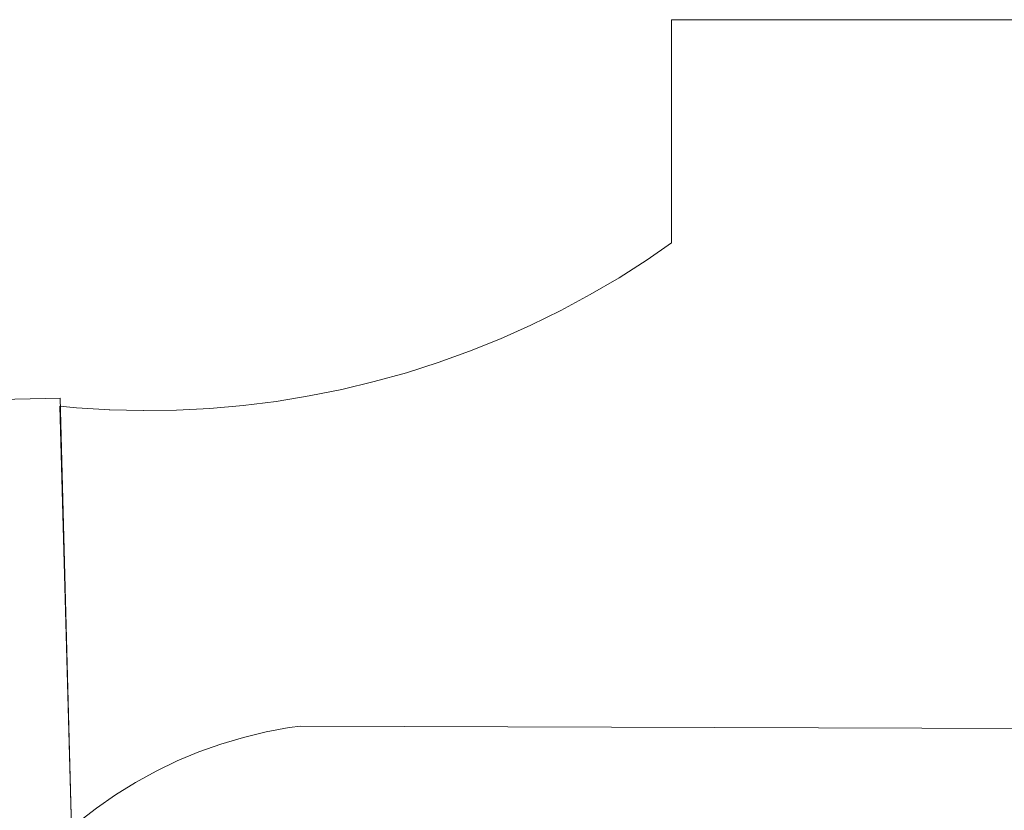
# Model space of a CAD drawing. Header units: centimetres. Extents: x -1589 to 108054, y -205274 to 31709.
# Tile 122 of 256: x 22226 to 23024, y 12094 to 12735. Entities that reach past the tile are written whole.
import ezdxf

# ---------------------------------------------------------------- set-up
doc = ezdxf.new("R2010")
doc.units = ezdxf.units.CM
doc.header["$LTSCALE"] = 0.01
doc.header["$MEASUREMENT"] = 0
doc.layers.add('0_Teren', color=7, linetype='Continuous')

msp = doc.modelspace()

# ---------------------------------------------------------------- linework, layer by layer
at = {"layer": '0_Teren', "color": 8, "linetype": 'Continuous', "lineweight": 5, "flags": 128}
for points in [[(22754.43335, 12554.1168), (22754.43335, 12735.07934)], [(22754.43335, 12735.07934), (23041.39554, 12735.07934)], [(22258.5126, 12421.77196), (22271.97645, 12420.45582), (22298.98303, 12418.82036), (22326.03159, 12418.18394), (22353.08521, 12418.54745), (22380.10691, 12419.91037), (22407.0598, 12422.27086), (22433.90705, 12425.62569), (22460.61201, 12429.97027), (22487.13819, 12435.29867), (22513.44936, 12441.60362), (22539.50958, 12448.8765), (22565.28326, 12457.10737), (22590.7352, 12466.285), (22615.83063, 12476.39685), (22640.53527, 12487.42911), (22664.81539, 12499.3667), (22688.6378, 12512.19333), (22711.96999, 12525.89148), (22734.78007, 12540.44242), (22754.43335, 12554.1168)], [(22267.9518, 12079.73962), (22258.5126, 12421.77196)], [(22326.35362, 12418.18827), (22298.66156, 12418.83982)], [(23041.39554, 12160.47041), (22453.90452, 12162.30618), (22444.48943, 12161.06488), (22425.8165, 12157.59196), (22407.35288, 12153.13842), (22389.15003, 12147.71665), (22371.25868, 12141.34178), (22353.7287, 12134.03157), (22336.60895, 12125.8064), (22319.94714, 12116.68919), (22303.78972, 12106.70535), (22288.18171, 12095.88272), (22273.16663, 12084.25144), (22267.9518, 12079.73962)]]:
    msp.add_lwpolyline(points, dxfattribs=at)
msp.add_lwpolyline([(20736.98074, 11697.20096), (20913.21668, 11495.61602), (21044.79008, 11627.18942), (21189.64153, 11770.83378), (21264.48145, 11839.63822), (21318.80074, 11866.19432), (21390.01937, 11890.33623), (21470.89477, 11910.85685), (21559.01273, 11910.85685), (21637.47394, 11902.40718), (21685.75775, 11881.88656), (21742.49124, 11826.36017), (21882.17773, 11864.35623), (22141.40232, 11864.35623, -0.175915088), (22267.9518, 12079.73962), (22258.88952, 12428.13549), (21794.59737, 12418.05904), (21689.81478, 12412.19121), (21544.79567, 12393.74948), (21453.42525, 12352.6747), (21351.99571, 12293.99645), (21286.61137, 12231.1269)], format="xyb", close=True, dxfattribs=at)

doc.saveas('drawing.dxf')
